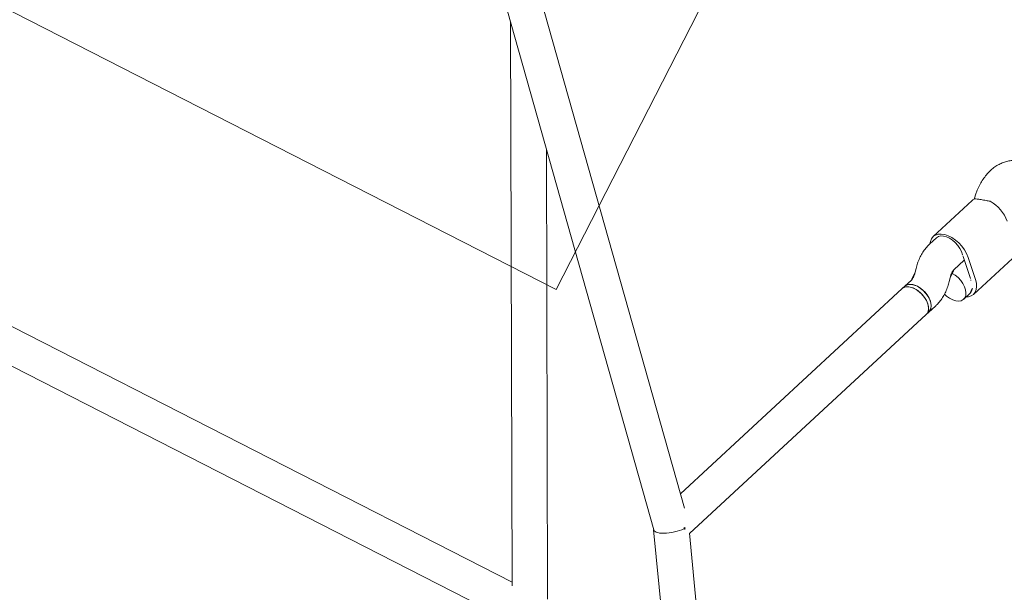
# Model space of a CAD drawing. Extents: x 5459245 to 5462690, y 5971016 to 5972523.
# Tile 162 of 198: x 5462453.12 to 5462453.565, y 5972213.515 to 5972213.774. Entities that reach past the tile are written whole.
import ezdxf

# ---------------------------------------------------------------- set-up
doc = ezdxf.new("R2010")
doc.units = 0
doc.layers.add('A_MAŁA ARCHITEKTURA', color=195, linetype='CONTINUOUS', lineweight=9)

# ---------------------------------------------------------------- blocks, each defined once
blk = doc.blocks.new('A$C43995eb0')
at = {"layer": 'A_MAŁA ARCHITEKTURA', "linetype": 'Continuous'}
for p, q in [((1469.14, 623.85), (1202.19, 453.79)), ((1208.15, 438.62), (1481.72, 612.89)), ((1047.73, 518.85), (1025.2, 527.12)), ((1041.3, 516.58), (1033.92, 509.11)), ((1051.68, 515.9), (1047.93, 517.28)), ((1034.64, 506.91), (1042.02, 514.38)), ((1041.87, 505.93), (1035.85, 508.14)), ((1047, 506.36), (1045.68, 506.02)), ((1064.04, 504.58), (1060.26, 505.97)), ((1065.54, 504.03), (1064.04, 504.58)), ((1202.28, 453.85), (1065.54, 504.03)), ((1006.32, 499.12), (1009.26, 499.52)), ((1010.24, 499), (1032.77, 490.73)), ((1032.58, 492.3), (1036.35, 490.91)), ((1049.62, 490.52), (1050.94, 490.85)), ((1054.75, 490.95), (1058.53, 489.56)), ((1058.53, 489.56), (1060.03, 489.01)), ((1060.03, 489.01), (1188.22, 441.97)), ((1193.15, 446.53), (958.21, 229.02)), ((966.98, 215.33), (1208.21, 438.67)), ((1257.95, 410.31), (1077.04, 317.23)), ((1274.28, 66.5), (1274.28, 400.94)), ((1033.3, 276.73), (1259.82, 393.28)), ((1258.28, 392.49), (1258.28, 66.5))]:
    blk.add_line(p, q, dxfattribs=at)
at = {"layer": 'A_MAŁA ARCHITEKTURA'}
for p, q in [((831.59, 350), (1131.59, 350)), ((1131.59, 350), (1131.59, -350))]:
    blk.add_line(p, q, dxfattribs=at)
at = {"layer": 'A_MAŁA ARCHITEKTURA', "linetype": 'Continuous', "flags": 128}
for points in [[(1050.28, 516.42), (1049.72, 517.32), (1048.82, 518.25), (1047.75, 518.85), (1046.55, 519.09), (1045.26, 518.98), (1043.92, 518.51), (1042.59, 517.7), (1041.3, 516.58)], [(1053.56, 507.1), (1053.92, 508.4), (1054.17, 510.05), (1054.18, 511.63), (1053.94, 513.05), (1053.47, 514.26), (1052.79, 515.19), (1051.92, 515.8), (1050.91, 516.07), (1049.82, 515.98), (1048.68, 515.54), (1047.55, 514.76), (1046.48, 513.68), (1045.54, 512.35), (1044.74, 510.84), (1044.15, 509.22), (1043.78, 507.56), (1043.65, 505.93), (1043.65, 505.72)], [(1033.92, 509.11), (1032.72, 507.71), (1031.66, 506.09), (1030.76, 504.29), (1030.05, 502.39), (1029.57, 500.44), (1029.33, 498.51), (1029.33, 496.67), (1029.58, 494.97), (1030.07, 493.49), (1030.78, 492.26), (1031.69, 491.33), (1032.76, 490.73), (1033.96, 490.48), (1035.25, 490.6), (1036.29, 490.93)], [(1032.58, 492.3), (1032.52, 492.32), (1031.64, 492.86), (1030.93, 493.7), (1030.41, 494.82), (1030.12, 496.17), (1030.06, 497.68), (1030.23, 499.28), (1030.64, 500.9), (1031.25, 502.48), (1032.05, 503.94), (1032.99, 505.21), (1034.04, 506.24)], [(1064.04, 504.58), (1063.27, 504.75), (1062.17, 504.66), (1061.03, 504.21), (1059.91, 503.43), (1058.84, 502.36), (1057.89, 501.03), (1057.1, 499.52), (1056.51, 497.9), (1056.13, 496.23), (1056, 494.61), (1056.12, 493.1), (1056.48, 491.78), (1057.06, 490.7), (1057.84, 489.93), (1058.53, 489.56)], [(1058.53, 489.56), (1058.29, 489.66), (1057.43, 490.27), (1056.74, 491.21), (1056.27, 492.41), (1056.03, 493.84), (1056.04, 495.41), (1056.29, 497.07), (1056.78, 498.72), (1057.47, 500.3), (1058.35, 501.72), (1059.36, 502.93)], [(1065.54, 504.03), (1064.78, 504.2), (1063.68, 504.11), (1062.54, 503.66), (1061.41, 502.88), (1060.35, 501.8), (1059.4, 500.48), (1058.61, 498.97), (1058.01, 497.35), (1057.64, 495.68), (1057.51, 494.06), (1057.62, 492.55), (1057.98, 491.23), (1058.56, 490.15), (1059.34, 489.37), (1060.03, 489.01)], [(1057.79, 496.52), (1058.28, 498.17), (1058.98, 499.75), (1059.85, 501.17), (1060.87, 502.38), (1061.97, 503.31), (1063.11, 503.93), (1064.24, 504.2), (1065.29, 504.11), (1065.54, 504.03)], [(1010.24, 499), (1009.78, 499.2), (1008.99, 499.73)], [(1060.03, 489.01), (1059.79, 489.11), (1058.93, 489.73), (1058.24, 490.66), (1057.77, 491.87), (1057.53, 493.29), (1057.54, 494.87), (1057.79, 496.52)], [(1200.85, 450.31), (1201.33, 450.84), (1201.61, 451.11)]]:
    blk.add_lwpolyline(points, dxfattribs=at)
at = {"layer": 'A_MAŁA ARCHITEKTURA', "linetype": 'Continuous'}
for centre, radius, start, end in [((1023.92, 505.66), 17.16, 136.9236, 177.308), ((1047, 512.23), 5.14, 79.6116, 147.8704), ((1047.9, 508.59), 8.26, 129.5162, 135.4449), ((1041.48, 500.17), 9.61, 135.4303, 140.7906), ((1062.92, 500.29), 4.43, 75.4139, 143.4988)]:
    blk.add_arc(centre, radius, start, end, dxfattribs=at)
blk.add_ellipse((1203.24, 444.98), major_axis=(-4.9, 6.36), ratio=0.345046, start_param=3.172669, end_param=5.602444, dxfattribs=at)
blk.add_ellipse((1203.24, 444.98), major_axis=(-4.9, 6.36), ratio=0.345046, start_param=3.172669, end_param=5.602444, dxfattribs=at)
for points, knots in [([(989, 526.44), (988.67, 526.07), (987.74, 525.05), (986.45, 523.26), (985.29, 521.14), (984.46, 519.03), (983.94, 516.9), (983.72, 514.7), (983.84, 512.47), (984.29, 510.35), (985.04, 508.35), (986.07, 506.51), (987.34, 504.84), (988.86, 503.35), (990.59, 502.05), (992.52, 500.95), (994.66, 500.07), (996.97, 499.41), (999.43, 498.99), (1002, 498.82), (1004.32, 498.89), (1005.76, 499.06), (1006.32, 499.12)], [0, 0, 0, 0, 0.0331884, 0.0904068, 0.147454, 0.1973201, 0.2458983, 0.2986059, 0.3498, 0.3996495, 0.4485686, 0.4969776, 0.5452576, 0.5938922, 0.6433333, 0.6939552, 0.7459824, 0.7994125, 0.8539944, 0.9093169, 0.9649451, 1, 1, 1, 1]), ([(1060.26, 505.97), (1059.79, 506.13), (1058.6, 506.53), (1056.58, 506.95), (1054.21, 507.18), (1051.75, 507.15), (1049.33, 506.89), (1047.76, 506.53), (1047, 506.36)], [0, 0, 0, 0, 0.114591, 0.291328, 0.470209, 0.651318, 0.833029, 1, 1, 1, 1]), ([(1008.99, 499.73), (1008.88, 500.01), (1008.65, 500.57), (1008.01, 502.33), (1007.42, 504.39), (1006.97, 505.85), (1006.78, 506.46)], [0, 0, 0, 0, 0.266006, 0.531719, 0.802227, 1, 1, 1, 1]), ([(1045.68, 506.02), (1045.49, 505.98), (1044.92, 505.84), (1043.99, 505.72), (1043.02, 505.71), (1042.3, 505.8), (1041.98, 505.89), (1041.88, 505.92), (1041.87, 505.93)], [0, 0, 0, 0, 0.107612, 0.327777, 0.545327, 0.759721, 0.956988, 1, 1, 1, 1]), ([(1036.35, 490.91), (1036.82, 490.75), (1038.01, 490.35), (1040.03, 489.93), (1042.41, 489.7), (1044.86, 489.73), (1047.28, 489.99), (1048.86, 490.35), (1049.62, 490.52)], [0, 0, 0, 0, 0.114591, 0.291328, 0.470209, 0.651318, 0.833029, 1, 1, 1, 1]), ([(1050.94, 490.85), (1051.13, 490.9), (1051.7, 491.03), (1052.62, 491.15), (1053.59, 491.17), (1054.31, 491.08), (1054.63, 490.99), (1054.73, 490.95), (1054.75, 490.95)], [0, 0, 0, 0, 0.107612, 0.327777, 0.545327, 0.759721, 0.956988, 1, 1, 1, 1])]:
    blk.add_open_spline(points, degree=3, knots=knots, dxfattribs=at)

msp = doc.modelspace()

# ---------------------------------------------------------------- block references
at = {"layer": 'A_MAŁA ARCHITEKTURA', "xscale": 0.001, "yscale": 0.001, "zscale": 0.001, "rotation": 242.9301705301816}
msp.add_blockref('A$C43995eb0', (5462453.5658, 5972214.81866), dxfattribs=at)

doc.saveas('drawing.dxf')
